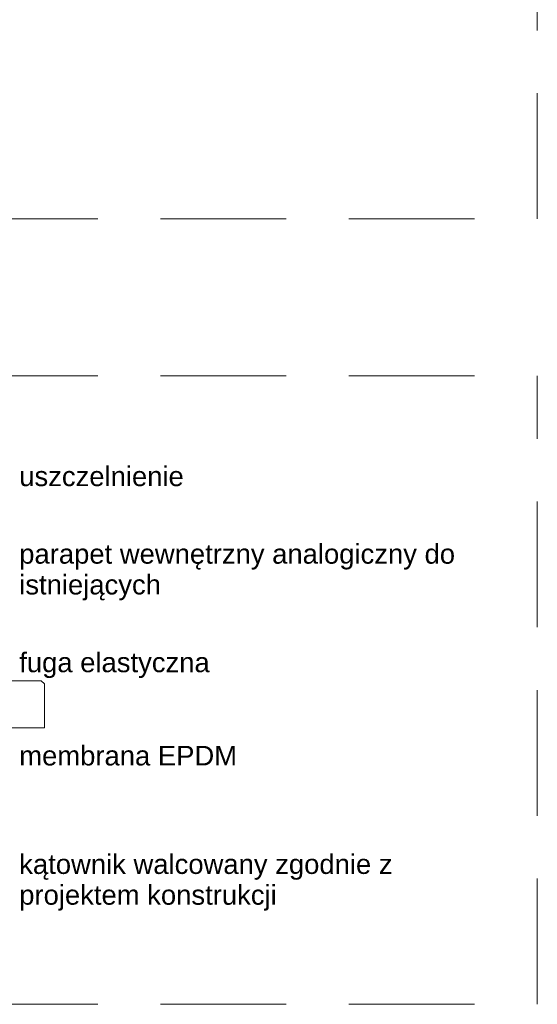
# Paper-space layout 'AD-03 DETAL MONTAŻU OKNA' of a CAD drawing. Header units: millimetres. Extents: x 0 to 420, y 0 to 297.
# Tile 28 of 40: x 137 to 170, y 121 to 184. Entities that reach past the tile are written whole.
import ezdxf
from ezdxf.xclip import XClip

# ---------------------------------------------------------------- set-up
doc = ezdxf.new("R2010")
doc.units = ezdxf.units.MM
doc.header["$MEASUREMENT"] = 0
doc.header["$XCLIPFRAME"] = 0
doc.linetypes.add('przerywama detal', pattern=[120, 80, -40])
doc.layers.add('A_linie_Nr_pióra__10', color=7, linetype='Continuous', lineweight=13, true_color=0x4b4b4b)
doc.layers.add('A_stolarka_Nr_pióra__10', color=7, linetype='Continuous', lineweight=13, true_color=0x4b4b4b)
doc.layers.add('A_opisy_Nr_pióra__1', color=7, linetype='Continuous', lineweight=20)
doc.layers.add('A_podrys', color=7, linetype='Continuous')
doc.styles.add('STYL_AUTOMATYCZNY_1', font='arial.ttf')

# ---------------------------------------------------------------- blocks, each defined once
blk = doc.blocks.new('Rysunek_1_1', base_point=(-23204.636, -13199.285))
at = {"layer": 'A_linie_Nr_pióra__10', "color": 251, "linetype": 'przerywama detal', "lineweight": 13, "ltscale": 0.1, "true_color": 0x4b4b4b}
for p, q in [((170.123, 170.925), (170.123, 270.925)), ((50.123, 170.925), (170.123, 170.925)), ((50.123, 160.925), (170.123, 160.925)), ((170.123, 120.925), (170.123, 160.925)), ((50.123, 120.925), (170.123, 120.925))]:
    blk.add_line(p, q, dxfattribs=at)
at = {"layer": 'A_stolarka_Nr_pióra__10', "color": 251, "linetype": 'Continuous', "lineweight": 13, "ltscale": 0.1, "true_color": 0x4b4b4b, "flags": 128}
blk.add_lwpolyline([(108.726, 141.525), (138.526, 141.525), (138.726, 141.325), (138.726, 138.525), (108.726, 138.525)], close=True, dxfattribs=at)
at = {"layer": 'A_opisy_Nr_pióra__1', "color": 7, "linetype": 'Continuous', "lineweight": 20, "char_height": 1.25, "attachment_point": 4, "style": 'STYL_AUTOMATYCZNY_1'}
for s, insert in [('\\A1;{\\pql;\\fArial|b0|i0|c238|p0;\\W1.000000;uszczelnienie}', (137.123, 154.531)), ('\\A1;{\\pql;\\fArial|b0|i0|c238|p0;\\W1.000000;fuga elastyczna}', (137.123, 142.504)), ('\\A1;{\\pql;\\fArial|b0|i0|c238|p0;\\W1.000000;membrana EPDM}', (137.123, 136.746))]:
    blk.add_mtext(s, dxfattribs=dict(at, insert=insert))
at = {"layer": 'A_opisy_Nr_pióra__1', "color": 7, "linetype": 'Continuous', "lineweight": 20, "char_height": 1.25, "width": 29.57086, "attachment_point": 4, "line_spacing_factor": 0.940384, "style": 'STYL_AUTOMATYCZNY_1'}
for s, insert in [('\\A1;{\\pql;\\fArial|b0|i0|c238|p0;\\W1.000000;parapet wewnętrzny analogiczny do istniejących}', (137.123, 148.432)), ('\\A1;{\\pql;\\fArial|b0|i0|c238|p0;\\W1.000000;kątownik walcowany zgodnie z projektem konstrukcji}', (137.123, 128.682))]:
    blk.add_mtext(s, dxfattribs=dict(at, insert=insert))

psp = doc.layouts.new('AD-03 DETAL MONTAŻU OKNA')

# ---------------------------------------------------------------- block references
at = {"layer": 'A_podrys', "color": 37, "linetype": 'Continuous', "lineweight": 5, "true_color": 0x656532}
ref = psp.add_blockref('Rysunek_1_1', (-23204.636, -13199.285), dxfattribs=at)
XClip(ref).set_block_clipping_path([(34.9289216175, 13.2127592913), (219.0040190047, 283.3682711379)])

doc.saveas('drawing.dxf')
